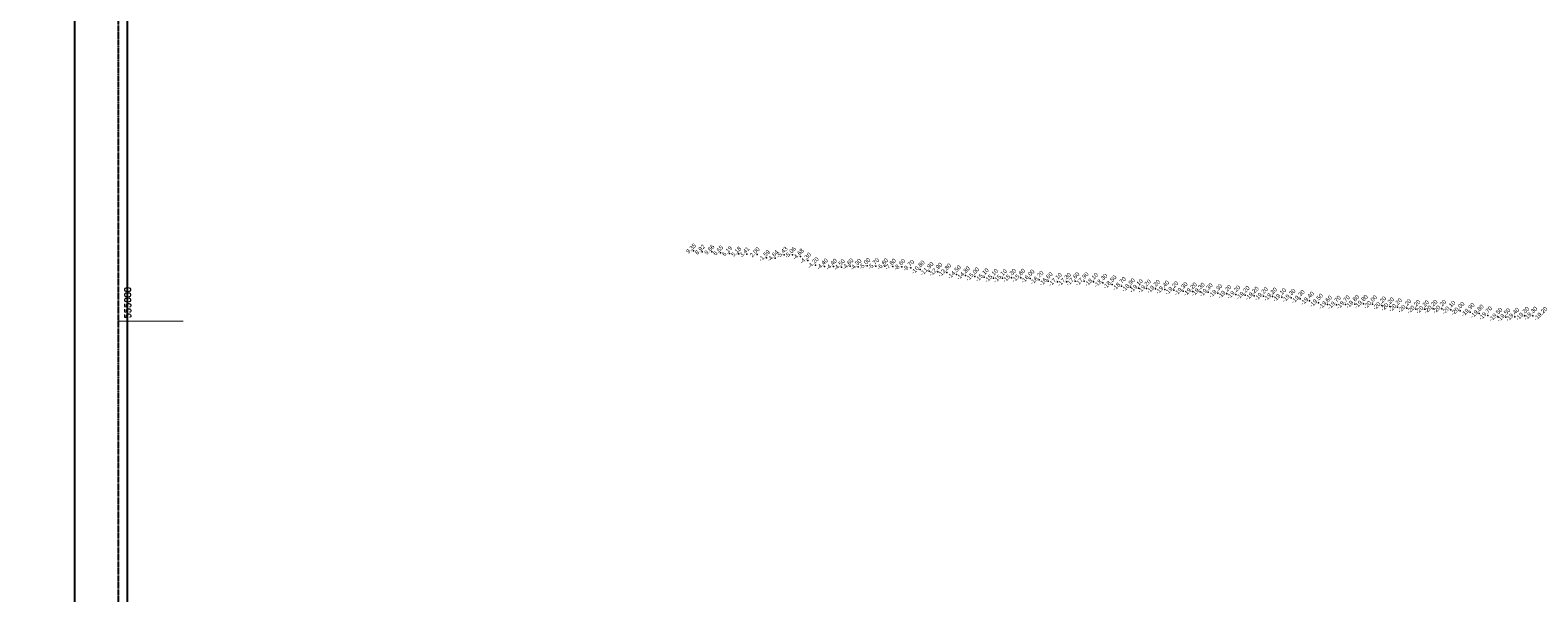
# Model space of a CAD drawing. Header units: feet. Extents: x 923032 to 950902, y 470215 to 606658.
# Tile 37 of 66: x 943727 to 948374, y 554163 to 555896. Entities that reach past the tile are written whole.
import ezdxf
from ezdxf.enums import TextEntityAlignment as Align

# ---------------------------------------------------------------- set-up
doc = ezdxf.new("R2010")
doc.units = ezdxf.units.FT
doc.header["$MEASUREMENT"] = 0
doc.header["$XCLIPFRAME"] = 0
doc.header["$PDSIZE"] = 100
doc.linetypes.add('DASHED2', pattern=[0.375, 0.25, -0.125])
doc.layers.add('ALIGNSPACE-24x36', color=1, linetype='DASHED2', plot=False)
for name, color, linetype in [('ELEV8', 7, 'Continuous'), ('GRID-LABELS-Y', 7, 'Continuous'), ('GRID-TICKS-Y', 7, 'Continuous'), ('POINTS8', 7, 'Continuous')]:
    doc.layers.add(name, color=color, linetype=linetype)
doc.layers.add('MrSID', color=251, linetype='Continuous', transparency=0.2)
doc.styles.add('MM-STANDARD', font='txt', dxfattribs={"height": 1})
doc.styles.get("Standard").update_dxf_attribs({"font": 'simplex.shx'})
picture_1 = doc.add_image_def('image3.sid', size_in_pixel=(6317, 6971))
picture_2 = doc.add_image_def('image5.sid', size_in_pixel=(6313, 6968))

msp = doc.modelspace()

# ---------------------------------------------------------------- linework, layer by layer
at = {"layer": 'ALIGNSPACE-24x36'}
msp.add_lwpolyline([(944000, 557271.8), (950900.2, 557271.8), (950900.2, 553016), (944000, 553016)], close=True, dxfattribs=at)
at = {"layer": 'GRID-TICKS-Y', "const_width": 4, "flags": 128}
msp.add_lwpolyline([(944000, 555000), (944200, 555000)], dxfattribs=at)
at = {"layer": 'POINTS8', "color": 250, "linetype": 'Continuous', "lineweight": 0, "transparency": 33554687}
for p in [(945771.7, 555216.8, 9.3), (945799, 555213.3, 8.9), (945828.1, 555213.1, 9.7), (945855.2, 555210.7, 6.7), (945882.8, 555208.9, 6.2), (945910.8, 555207.1, 5.2), (945936.2, 555206.7, 3.4), (945967.8, 555205.2, 2), (945997.2, 555194.7, -1.6), (946023.8, 555194.1, -4.6), (946051.8, 555204.6, -5.4), (946077.1, 555204.5, -5.1), (946101.6, 555198.9, -4.7), (946123.8, 555187, -4.3), (946147.5, 555172.8, -4.2), (946175.9, 555168.8, -4.4), (946203.8, 555167.9, -4.4), (946228.2, 555166.7, -4.5), (946254.8, 555168.9, -4.6), (946279.4, 555167.4, -4.3), (946306.7, 555170.2, -5), (946334, 555169.8, -5.7), (946361.7, 555169, -6.6), (946385.8, 555168, -7.6), (946414.3, 555167.4, -8.6), (946441.9, 555164.2, -9.7), (946470.8, 555159, -10.8), (946498, 555154.3, -11.9), (946525.1, 555152.1, -12.9), (946552.5, 555149.7, -13.8), (946582.3, 555144.1, -14.5), (946610.1, 555140.9, -14.8), (946638.6, 555137.7, -15), (946668.1, 555135.3, -15.1), (946696.7, 555132.9, -15.1), (946724, 555132.5, -15.1), (946752.4, 555133.2, -15.3), (946780.3, 555133.6, -15.6), (946809.1, 555131.1, -16), (946837.1, 555126.8, -16.2), (946865.1, 555122.8, -16.6), (946893.6, 555120.9, -17.1), (946921.4, 555121, -17.3), (946947.8, 555122.7, -17.6), (946975.9, 555122.8, -17.9), (947004.9, 555120.9, -18.1), (947033.7, 555118, -18.3), (947062, 555113.2, -18.5), (947090.9, 555108.1, -18.7), (947119, 555104.2, -18.9), (947143.6, 555101.6, -19.1), (947168.2, 555100.4, -19.2), (947196.1, 555099.2, -19.2), (947224.2, 555097.2, -19.4), (947252.4, 555095.1, -19.2), (947281.1, 555092.4, -19.3), (947309.4, 555091.2, -19.2), (947333.9, 555090.7, -19.3), (947358.5, 555089.1, -19.3), (947387.9, 555086, -19.3), (947415.6, 555083.7, -19.2), (947443.5, 555082.1, -19.2), (947472.1, 555080.3, -19.2), (947500.3, 555078.4, -19.2), (947528.4, 555076.8, -19.2), (947556.8, 555075.5, -19.2), (947584.8, 555073.6, -19.1), (947613.5, 555071.9, -19.3), (947641.8, 555068.4, -19.3), (947670.5, 555063.1, -19.4), (947698, 555056.9, -19.5), (947726, 555051, -19.6), (947753.1, 555050.4, -19.7), (947781, 555051.5, -19.7), (947809.7, 555052.8, -19.8), (947836.4, 555053.1, -19.8), (947864.7, 555051.9, -20), (947893.2, 555048.3, -20.2), (947917.6, 555045.3, -20.2), (947941.9, 555042.7, -20.2), (947970.4, 555039.8, -20.2), (947998.4, 555037.4, -20.2), (948025.2, 555036.6, -20.2), (948051.2, 555037.7, -20.2), (948078, 555037.6, -20.2), (948106.2, 555034.8, -20.1), (948134.5, 555031.8, -20), (948165.6, 555028.2, -19.9), (948193.6, 555023.1, -19.8), (948219.5, 555017.5, -19.7), (948251.2, 555013.3, -19.5), (948275.7, 555012, -19.5), (948303, 555013.4, -19.4), (948333.5, 555016.1, -19.3), (948358.7, 555016.6, -19.3)]:
    msp.add_point(p, dxfattribs=at)

# ---------------------------------------------------------------- texts
at = {"layer": 'ELEV8', "color": 18, "true_color": 0x000000, "transparency": 33554687, "style": 'MM-STANDARD'}
for s, p in [('9.35', (945771.7, 555216.8, 9.3)), ('8.92', (945799, 555213.3, 8.9)), ('9.66', (945828.1, 555213.1, 9.7)), ('6.65', (945855.2, 555210.7, 6.7)), ('6.19', (945882.8, 555208.9, 6.2)), ('5.18', (945910.8, 555207.1, 5.2)), ('3.41', (945936.2, 555206.7, 3.4)), ('2.00', (945967.8, 555205.2, 2)), ('-5.43', (946051.8, 555204.6, -5.4)), ('-5.06', (946077.1, 555204.5, -5.1)), ('-1.59', (945997.2, 555194.7, -1.6)), ('-4.64', (946023.8, 555194.1, -4.6)), ('-4.68', (946101.6, 555198.9, -4.7)), ('-4.30', (946123.8, 555187, -4.3)), ('-4.20', (946147.5, 555172.8, -4.2)), ('-4.40', (946175.9, 555168.8, -4.4)), ('-4.40', (946203.8, 555167.9, -4.4)), ('-4.50', (946228.2, 555166.7, -4.5)), ('-4.60', (946254.8, 555168.9, -4.6)), ('-4.30', (946279.4, 555167.4, -4.3)), ('-5.00', (946306.7, 555170.2, -5)), ('-5.70', (946334, 555169.8, -5.7)), ('-6.60', (946361.7, 555169, -6.6)), ('-7.60', (946385.8, 555168, -7.6)), ('-8.60', (946414.3, 555167.4, -8.6)), ('-9.70', (946441.9, 555164.2, -9.7)), ('-10.80', (946470.8, 555159, -10.8)), ('-11.90', (946498, 555154.3, -11.9)), ('-12.90', (946525.1, 555152.1, -12.9)), ('-13.80', (946552.5, 555149.7, -13.8)), ('-14.50', (946582.3, 555144.1, -14.5)), ('-14.80', (946610.1, 555140.9, -14.8)), ('-15.00', (946638.6, 555137.7, -15)), ('-15.10', (946668.1, 555135.3, -15.1)), ('-15.10', (946696.7, 555132.9, -15.1)), ('-15.10', (946724, 555132.5, -15.1)), ('-15.30', (946752.4, 555133.2, -15.3)), ('-15.60', (946780.3, 555133.6, -15.6)), ('-16.00', (946809.1, 555131.1, -16)), ('-16.20', (946837.1, 555126.8, -16.2)), ('-16.60', (946865.1, 555122.8, -16.6)), ('-17.10', (946893.6, 555120.9, -17.1)), ('-17.30', (946921.4, 555121, -17.3)), ('-17.60', (946947.8, 555122.7, -17.6)), ('-17.90', (946975.9, 555122.8, -17.9)), ('-18.10', (947004.9, 555120.9, -18.1)), ('-18.30', (947033.7, 555118, -18.3)), ('-18.50', (947062, 555113.2, -18.5)), ('-18.70', (947090.9, 555108.1, -18.7)), ('-18.90', (947119, 555104.2, -18.9)), ('-19.10', (947143.6, 555101.6, -19.1)), ('-19.20', (947168.2, 555100.4, -19.2)), ('-19.20', (947196.1, 555099.2, -19.2)), ('-19.40', (947224.2, 555097.2, -19.4)), ('-19.20', (947252.4, 555095.1, -19.2)), ('-19.30', (947281.1, 555092.4, -19.3)), ('-19.20', (947309.4, 555091.2, -19.2)), ('-19.30', (947333.9, 555090.7, -19.3)), ('-19.30', (947358.5, 555089.1, -19.3)), ('-19.30', (947387.9, 555086, -19.3)), ('-19.20', (947415.6, 555083.7, -19.2)), ('-19.20', (947443.5, 555082.1, -19.2)), ('-19.20', (947472.1, 555080.3, -19.2)), ('-19.20', (947500.3, 555078.4, -19.2)), ('-19.20', (947528.4, 555076.8, -19.2)), ('-19.20', (947556.8, 555075.5, -19.2)), ('-19.10', (947584.8, 555073.6, -19.1)), ('-19.30', (947613.5, 555071.9, -19.3)), ('-19.30', (947641.8, 555068.4, -19.3)), ('-19.40', (947670.5, 555063.1, -19.4)), ('-19.50', (947698, 555056.9, -19.5)), ('-19.60', (947726, 555051, -19.6)), ('-19.70', (947753.1, 555050.4, -19.7)), ('-19.70', (947781, 555051.5, -19.7)), ('-19.80', (947809.7, 555052.8, -19.8)), ('-19.80', (947836.4, 555053.1, -19.8)), ('-20.00', (947864.7, 555051.9, -20)), ('-20.20', (947893.2, 555048.3, -20.2)), ('-20.20', (947917.6, 555045.3, -20.2)), ('-20.20', (947941.9, 555042.7, -20.2)), ('-20.20', (947970.4, 555039.8, -20.2)), ('-20.20', (947998.4, 555037.4, -20.2)), ('-20.20', (948025.2, 555036.6, -20.2)), ('-20.20', (948051.2, 555037.7, -20.2)), ('-20.20', (948078, 555037.6, -20.2)), ('-20.10', (948106.2, 555034.8, -20.1)), ('-20.00', (948134.5, 555031.8, -20)), ('-19.90', (948165.6, 555028.2, -19.9)), ('-19.80', (948193.6, 555023.1, -19.8)), ('-19.70', (948219.5, 555017.5, -19.7)), ('-19.30', (948333.5, 555016.1, -19.3)), ('-19.30', (948358.7, 555016.6, -19.3)), ('-19.20', (948389.9, 555015.8, -19.2)), ('-19.50', (948251.2, 555013.3, -19.5)), ('-19.50', (948275.7, 555012, -19.5)), ('-19.40', (948303, 555013.4, -19.4))]:
    msp.add_text(s, height=13, rotation=45, dxfattribs=at).set_placement(p, align=Align.BOTTOM_CENTER)
at = {"layer": 'GRID-LABELS-Y'}
msp.add_text('555000', height=18.75, rotation=90, dxfattribs=at).set_placement((944037.4, 555008.7))

# ---------------------------------------------------------------- pictures from other files: only their frames are drawn
at = {"layer": 'MrSID'}
image = msp.add_image(picture_1, insert=(943865.4, 538494.6), size_in_units=(20725.1, 22870.7), dxfattribs=at)
image.set_boundary_path([(-0.5, -0.5), (1869.32, 6970.5)])
image = msp.add_image(picture_2, insert=(923314.2, 538362.5), size_in_units=(20711.9, 22860.9), dxfattribs=at)
image.dxf.flags = 7

doc.saveas('drawing.dxf')
